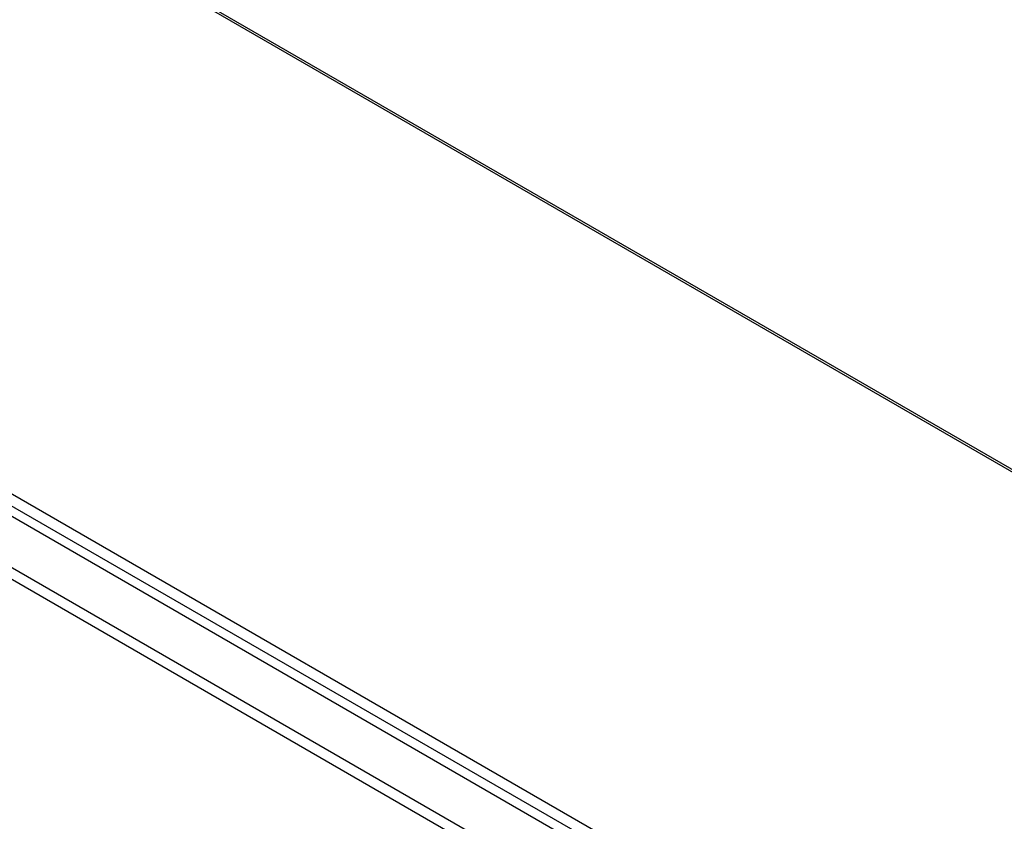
# Model space of a CAD drawing. Header units: inches. Extents: x 635 to 745, y 253 to 341.
# Tile 60 of 127: x 673 to 686, y 311 to 322. Entities that reach past the tile are written whole.
import ezdxf

# ---------------------------------------------------------------- set-up
doc = ezdxf.new("R2010")
doc.units = ezdxf.units.IN
doc.header["$MEASUREMENT"] = 0
doc.layers.add('Visible Edges(ANSI)', color=7, linetype='Continuous', lineweight=25)
doc.layers.add('Visible Tangent Edges(ANSI)', color=7, linetype='Continuous', lineweight=25)

msp = doc.modelspace()

# ---------------------------------------------------------------- linework, layer by layer
at = {"layer": 'Visible Edges(ANSI)'}
for p, q in [((644.063, 339.947), (693.953, 311.143)), ((636.069, 336.227), (686.701, 306.995))]:
    msp.add_line(p, q, dxfattribs=at)
at = {"layer": 'Visible Tangent Edges(ANSI)'}
for p, q in [((693.903, 311.138), (644.034, 339.93)), ((686.972, 307.136), (636.2, 336.449)), ((636.13, 336.328), (686.902, 307.015)), ((635.479, 335.887), (686.111, 306.654)), ((686.041, 306.533), (635.409, 335.765))]:
    msp.add_line(p, q, dxfattribs=at)

doc.saveas('drawing.dxf')
